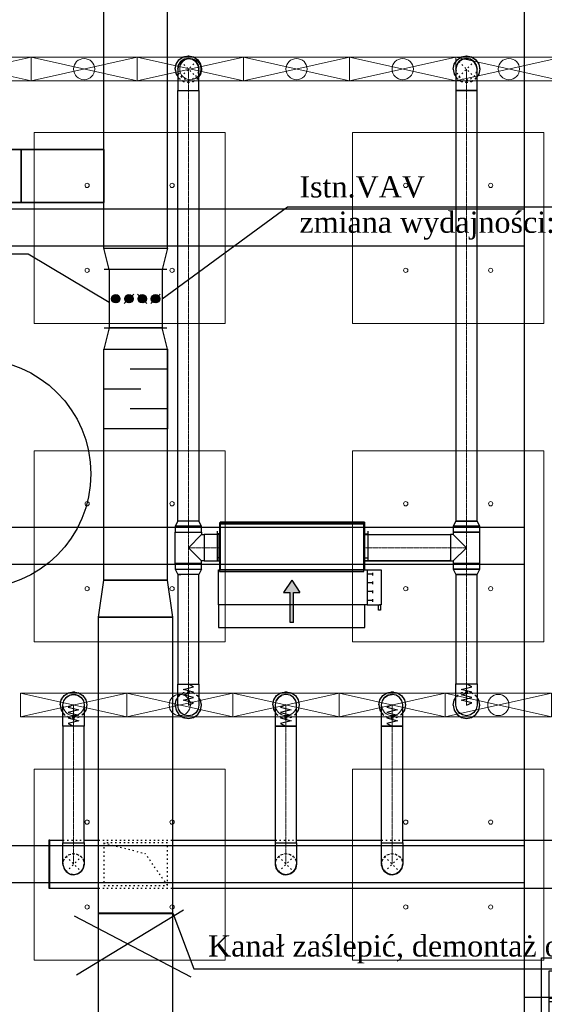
# Model space of a CAD drawing. Header units: centimetres. Extents: x -228435 to 46820, y -89367 to 152985.
# Tile 207 of 256: x -40075 to -35135, y 65183 to 74462. Entities that reach past the tile are written whole.
import ezdxf

# ---------------------------------------------------------------- set-up
doc = ezdxf.new("R2010")
doc.units = ezdxf.units.CM
doc.header["$LTSCALE"] = 50
for name, pattern in [('CADVENT_CENTERLINE', [9.9, 7.4, -1, 0.5, -1]), ('CADVENT_HIDDEN', [0.8, 0.25, -0.55]), ('Kondygnacja  -0_5$0$HIDDEN', [9.525, 6.35, -3.175]), ('Kondygnacja  -0_5$0$HIDDEN2', [4.7625, 3.175, -1.5875]), ('Osie rzutów$0$DASHDOT2', [12.7, 6.35, -3.175, 0, -3.175])]:
    doc.linetypes.add(name, pattern=pattern)
for name, color, linetype in [('01-103-Went PP_poziom-0_5$0$L_Nawiew', 250, 'Continuous'), ('bgde-nawiewDETAILS', 1, 'Continuous'), ('bgde-nawiewEXP', 250, 'Continuous'), ('bgde-nawiewHIDDEN', 250, 'Continuous'), ('bgde-wywiewSOL', 5, 'Continuous'), ('bgde_redukcja', 250, 'Continuous'), ('bgde_tlumik', 250, 'Continuous'), ('bgde_VAV', 7, 'Continuous'), ('IS_zmiany 2024', 3, 'Continuous'), ('Kondygnacja  -0_5$0$ARCH_KONSTR_POWYŻEJ RZUTU', 8, 'Kondygnacja  -0_5$0$HIDDEN'), ('Kondygnacja  -0_5$0$ARCH_KONSTR_POWYŻEJ RZUTU_IST', 8, 'Kondygnacja  -0_5$0$HIDDEN2'), ('Kondygnacja  -0_5$0$ARCH_KONSTRUKCJA_NIEWIDOCZNA', 8, 'Continuous'), ('Kondygnacja  -0_5$0$ARCH_OKŁADZINA', 8, 'Continuous'), ('Kondygnacja  -0_5$0$ARCH_SŁUPY', 8, 'Continuous'), ('Osie rzutów$0$ARCH_INFO_OSIE_IST', 8, 'Osie rzutów$0$DASHDOT2'), ('Osie rzutów$0$ARCH_INFO_OSIE_OPISY_IST', 8, 'Continuous')]:
    doc.layers.add(name, color=color, linetype=linetype)
for name, color, linetype, lineweight in [('bgde-nawiewCEN', 7, 'Continuous', 13), ('bgde_nawiewnik', 11, 'Continuous', 5), ('SU Lampy kwadratowe  -05$0$ARCH_SUFITY_PODWIESZANE', 8, 'Continuous', 9)]:
    doc.layers.add(name, color=color, linetype=linetype, lineweight=lineweight)
pattern_1 = [(45, (-1133.3117, -3177.9858), (-0.6735192, 0.6735192), [])]

# ---------------------------------------------------------------- blocks, each defined once
blk = doc.blocks.new('Osie rzutów')
at = {"layer": 'Osie rzutów$0$ARCH_INFO_OSIE_IST', "ltscale": 10}
blk.add_line((4436.04, 11600), (13655, 11600), dxfattribs=at)
blk = doc.blocks.new('SU Lampy kwadratowe  -05$0$moduł sufitu')
at = {"layer": 'SU Lampy kwadratowe  -05$0$ARCH_SUFITY_PODWIESZANE'}
for points in [[(60, -60), (240, -60), (240, -240), (60, -240)], [(360, -60), (540, -60), (540, -240), (360, -240)], [(60, -360), (240, -360), (240, -540), (60, -540)], [(360, -360), (540, -360), (540, -540), (360, -540)]]:
    blk.add_lwpolyline(points, close=True, dxfattribs=at)
for centre in [(110, -110), (190, -110), (410, -110), (490, -110), (110, -190), (190, -190), (410, -190), (490, -190), (110, -410), (190, -410), (410, -410), (490, -410), (110, -490), (190, -490), (410, -490), (490, -490)]:
    blk.add_circle(centre, 2, dxfattribs=at)
blk = doc.blocks.new('SU Lampy kwadratowe  -05')
at = {"layer": 'SU Lampy kwadratowe  -05$0$ARCH_SUFITY_PODWIESZANE'}
for points in [[(8120, 11840), (8300, 11840), (8300, 11660), (8120, 11660)], [(8420, 11840), (8600, 11840), (8600, 11660), (8420, 11660)]]:
    blk.add_lwpolyline(points, close=True, dxfattribs=at)
for centre in [(8170, 11790), (8250, 11790), (8470, 11790), (8550, 11790), (8170, 11710), (8250, 11710), (8470, 11710), (8550, 11710)]:
    blk.add_circle(centre, 2, dxfattribs=at)
blk.add_blockref('SU Lampy kwadratowe  -05$0$moduł sufitu', (8060, 11600), dxfattribs=at)
blk = doc.blocks.new('Kondygnacja  -0_5$0$słup_kwadrat')
at = {"layer": 'Kondygnacja  -0_5$0$ARCH_SŁUPY', "lineweight": 40}
h = blk.add_hatch(dxfattribs=at)
h.set_pattern_fill('ANSI31', color=256, scale=0.3, style=0)
h.set_pattern_definition(pattern_1)
h.paths.add_polyline_path([(36, 34), (39, 34), (39, 84), (36, 84)])
h = blk.add_hatch(dxfattribs=at)
h.set_pattern_fill('ANSI31', color=256, scale=0.3, style=0)
h.set_pattern_definition(pattern_1)
h.paths.add_polyline_path([(89, 34), (92, 34), (92, 84), (89, 84)])
h = blk.add_hatch(dxfattribs=at)
h.set_pattern_fill('ANSI31', color=256, scale=0.3, style=0)
h.set_pattern_definition(pattern_1)
h.paths.add_polyline_path([(89, 80), (89, 83), (39, 83), (39, 80)])
h = blk.add_hatch(dxfattribs=at)
h.set_pattern_fill('ANSI31', color=256, scale=0.3, style=0)
h.set_pattern_definition(pattern_1)
h.paths.add_polyline_path([(89, 57.5), (89, 60.5), (39, 60.5), (39, 57.5)])
h = blk.add_hatch(dxfattribs=at)
h.set_pattern_fill('ANSI31', color=256, scale=0.3, style=0)
h.set_pattern_definition(pattern_1)
h.paths.add_polyline_path([(89, 35), (89, 38), (39, 38), (39, 35)])
at = {"layer": 'Kondygnacja  -0_5$0$ARCH_KONSTRUKCJA_NIEWIDOCZNA'}
blk.add_lwpolyline([(119, 109), (119, 9), (9, 9), (9, 109)], close=True, dxfattribs=at)
for points in [[(36, 109), (36, 84)], [(39, 109), (39, 84)], [(62.5, 109), (62.5, 83)], [(65.5, 109), (65.5, 83)], [(89, 109), (89, 84)], [(92, 109), (92, 84)], [(9, 83), (36, 83)], [(9, 80), (36, 80)], [(92, 83), (119, 83)], [(92, 80), (119, 80)], [(9, 60.5), (36, 60.5)], [(9, 57.5), (36, 57.5)], [(92, 60.5), (119, 60.5)], [(92, 57.5), (119, 57.5)], [(9, 38), (36, 38)], [(92, 38), (119, 38)], [(9, 35), (36, 35)], [(36, 34), (36, 9)], [(39, 34), (39, 9)], [(62.5, 35), (62.5, 9)], [(65.49, 35), (65.49, 9)], [(89, 34), (89, 9)], [(92, 35), (119, 35)], [(92, 34), (92, 9)]]:
    blk.add_lwpolyline(points, dxfattribs=at)
at = {"layer": 'Kondygnacja  -0_5$0$ARCH_OKŁADZINA'}
blk.add_lwpolyline([(2, 121), (126, 121), (126, -3), (2, -3)], close=True, dxfattribs=at)
at = {"layer": 'Kondygnacja  -0_5$0$ARCH_SŁUPY', "lineweight": 40}
for p, q in [((39, 60.5), (89, 60.5)), ((89, 57.5), (39, 57.5))]:
    blk.add_line(p, q, dxfattribs=at)
at = {"layer": 'Kondygnacja  -0_5$0$ARCH_SŁUPY', "lineweight": 50, "const_width": 3}
blk.add_lwpolyline([(28.5, 94.5), (99.5, 94.5), (99.5, 23.5), (28.5, 23.5)], close=True, dxfattribs=at)
at = {"layer": 'Kondygnacja  -0_5$0$ARCH_SŁUPY', "lineweight": 40}
for points in [[(36, 84), (39, 84), (39, 34), (36, 34)], [(89, 84), (92, 84), (92, 34), (89, 34)]]:
    blk.add_lwpolyline(points, close=True, dxfattribs=at)
for points in [[(89, 83), (39, 83)], [(39, 80), (89, 80)], [(89, 38), (39, 38)], [(39, 35), (89, 35)]]:
    blk.add_lwpolyline(points, dxfattribs=at)
blk = doc.blocks.new('Kondygnacja  -0_5$0$konstrukcja istniejąca -0.5')
at = {"layer": 'Kondygnacja  -0_5$0$ARCH_KONSTR_POWYŻEJ RZUTU_IST', "ltscale": 10}
for points in [[(8582, 11025), (8582, 12175)], [(7538, 11767.89), (8582, 11767.89)], [(8582, 11732.89), (7538, 11732.89)], [(7538, 11467.89), (8582, 11467.89)], [(8582, 11432.89), (7538, 11432.89)], [(7538, 11167.89), (8582, 11167.89)], [(8582, 11132.89), (7538, 11132.89)], [(8738, 10975), (8582, 10975), (8582, 11025), (8738, 11025), (8738, 10975)]]:
    blk.add_lwpolyline(points, dxfattribs=at)
blk = doc.blocks.new('A$C066D7839')
at = {"layer": 'bgde_nawiewnik'}
for p, q in [((-50, -11.15), (-50, 11.15)), ((-50, 11.15), (50, 11.15)), ((-50, -11.15), (50, 11.15)), ((50, -11.15), (-50, 11.15)), ((50, 11.15), (50, -11.15)), ((50, -11.15), (-50, -11.15))]:
    blk.add_line(p, q, dxfattribs=at)
blk.add_circle((0, 0), 10, dxfattribs=at)
blk = doc.blocks.new('A$C5B3E7367')
at = {"layer": '01-103-Went PP_poziom-0_5$0$L_Nawiew'}
h = blk.add_hatch(color=256, dxfattribs=at)
h.paths.add_polyline_path([(215, 704), (215, 674), (331.7, 674), (331.7, 612.1), (445.9, 689), (331.7, 765.9), (331.7, 704)])
h.paths.add_polyline_path([(48.3, 704), (48.3, 674), (215, 674), (215, 704)])
for p, q in [((215, 1525), (165, 1525)), ((165, 1525), (165, 1505)), ((165, 1505), (215, 1505)), ((215, 1400), (215, 1530)), ((545, 1530), (215, 1530)), ((215, 1530), (215, 1515)), ((545, 1400), (545, 1530)), ((545, 1400), (215, 1400)), ((215, 1400), (215, 1378)), ((243.8, 1452), (268.8, 1452)), ((256.2, 1452), (256.2, 1400)), ((326.2, 1452), (351.2, 1452)), ((338.8, 1452), (338.8, 1400)), ((408.8, 1452), (433.8, 1452)), ((421.2, 1452), (421.2, 1400)), ((491.2, 1452), (516.2, 1452)), ((503.8, 1452), (503.8, 1400)), ((545, 0), (545, 1400)), ((0, 1378), (215, 1378)), ((0, 0), (0, 1378)), ((215, 1378), (215, 0)), ((445.9, 689), (331.7, 765.9)), ((331.7, 704), (331.7, 765.9)), ((48.3, 704), (331.7, 704)), ((48.3, 704), (48.3, 674)), ((48.3, 674), (331.7, 674)), ((445.9, 689), (331.7, 612.1)), ((331.7, 612.1), (331.7, 674)), ((215, 0), (0, 0)), ((215, 0), (545, 0))]:
    blk.add_line(p, q, dxfattribs=at)
blk = doc.blocks.new('A$C53CA46B8')
at = {"layer": 'bgde-wywiewSOL'}
for p, q in [((200.4, 481.1), (-249.6, 481.1)), ((-249.6, 481.1), (-249.6, -878.9)), ((112.9, 511.1), (-162.1, 511.1)), ((-137.1, 481.1), (-137.1, 511.1)), ((87.9, 481.1), (87.9, 511.1)), ((200.4, 481.1), (200.4, -878.9)), ((200.4, -878.9), (-249.6, -878.9)), ((112.9, -908.9), (-162.1, -908.9)), ((-137.1, -878.9), (-137.1, -908.9)), ((87.9, -878.9), (87.9, -908.9))]:
    blk.add_line(p, q, dxfattribs=at)
at = {"layer": '01-103-Went PP_poziom-0_5$0$L_Nawiew'}
blk.add_blockref('A$C5B3E7367', (-794.6, -893.9), dxfattribs=at)
blk = doc.blocks.new('t28')
at = {"layer": 'bgde_tlumik'}
for p, q in [((-38683.5, 71169.9), (-39033.5, 71169.9)), ((-39283.5, 70982.4), (-38933.5, 70982.4)), ((-38683.5, 70794.9), (-39033.5, 70794.9))]:
    blk.add_line(p, q, dxfattribs=at)
blk.add_lwpolyline([(-38683.5, 70607.4), (-39283.5, 70607.4), (-39283.5, 71357.4), (-38683.5, 71357.4)], close=True, dxfattribs=at)

msp = doc.modelspace()

# ---------------------------------------------------------------- linework, layer by layer
at = {"layer": 'bgde-nawiewCEN', "linetype": 'CADVENT_CENTERLINE', "ltscale": 0.06}
for p, q in [((-38487.163, 73796.017), (-38487.163, 73996.017)), ((-35867.838, 73796.017), (-35867.838, 73996.017)), ((-38487.163, 69736.912), (-38487.163, 73796.017)), ((-35867.838, 69736.912), (-35867.838, 73796.017)), ((-38487.163, 69633.912), (-38487.163, 69736.912)), ((-35867.838, 69633.912), (-35867.838, 69736.912)), ((-38487.163, 69633.912), (-38487.163, 69485.912)), ((-35867.838, 69633.912), (-35867.838, 69485.912)), ((-38487.163, 69485.912), (-38487.163, 69337.912)), ((-38337.163, 69485.912), (-38487.163, 69485.912)), ((-38337.163, 69485.912), (-38197.163, 69485.912)), ((-38193.163, 69485.912), (-38197.163, 69485.912)), ((-36833.163, 69485.912), (-36829.163, 69485.912)), ((-36017.838, 69485.912), (-36829.163, 69485.912)), ((-36017.838, 69485.912), (-35867.838, 69485.912)), ((-35867.838, 69485.912), (-35867.838, 69337.912)), ((-38487.163, 69337.912), (-38487.163, 69234.912)), ((-35867.838, 69337.912), (-35867.838, 69234.912)), ((-38487.163, 69234.912), (-38487.163, 68201.606)), ((-35867.838, 69234.912), (-35867.838, 68202.674)), ((-38487.163, 68201.606), (-38487.163, 68182.91)), ((-35867.838, 68202.674), (-35867.838, 68183.977)), ((-38487.163, 68182.91), (-38487.163, 68131.799)), ((-38487.163, 68131.799), (-38487.163, 68104.006)), ((-35867.838, 68183.977), (-35867.838, 68132.866)), ((-35867.838, 68132.866), (-35867.838, 68105.074)), ((-38487.163, 68104.006), (-38487.163, 68080.48)), ((-38487.163, 68080.48), (-38487.163, 68060.865)), ((-38487.163, 68060.865), (-38487.163, 68044.806)), ((-38487.163, 68044.806), (-38487.163, 68031.947)), ((-38487.163, 68031.947), (-38487.163, 68021.932)), ((-38487.163, 68021.932), (-38487.163, 68014.406)), ((-38487.163, 68014.406), (-38487.163, 68009.013)), ((-35867.838, 68105.074), (-35867.838, 68081.548)), ((-35867.838, 68081.548), (-35867.838, 68061.933)), ((-35867.838, 68061.933), (-35867.838, 68045.874)), ((-35867.838, 68045.874), (-35867.838, 68033.014)), ((-35867.838, 68033.014), (-35867.838, 68023)), ((-35867.838, 68023), (-35867.838, 68015.474)), ((-35867.838, 68015.474), (-35867.838, 68010.081)), ((-39567.838, 68003.485), (-39567.838, 68003.959)), ((-39567.838, 68002.359), (-39567.838, 68003.485)), ((-39567.838, 68000.166), (-39567.838, 68002.359)), ((-39567.838, 67996.552), (-39567.838, 68000.166)), ((-39567.838, 67991.159), (-39567.838, 67996.552)), ((-39567.838, 67983.633), (-39567.838, 67991.159)), ((-39567.838, 67973.618), (-39567.838, 67983.633)), ((-39567.838, 67960.759), (-39567.838, 67973.618)), ((-39567.838, 67944.7), (-39567.838, 67960.759)), ((-39567.838, 67925.085), (-39567.838, 67944.7)), ((-39567.838, 67901.559), (-39567.838, 67925.085)), ((-38487.163, 68009.013), (-38487.163, 68005.399)), ((-38487.163, 68005.399), (-38487.163, 68003.206)), ((-38487.163, 68003.206), (-38487.163, 68002.08)), ((-38487.163, 68002.08), (-38487.163, 68001.606)), ((-37567.838, 68003.485), (-37567.838, 68003.959)), ((-37567.838, 68002.359), (-37567.838, 68003.485)), ((-37567.838, 68000.166), (-37567.838, 68002.359)), ((-37567.838, 67996.552), (-37567.838, 68000.166)), ((-37567.838, 67991.159), (-37567.838, 67996.552)), ((-37567.838, 67983.633), (-37567.838, 67991.159)), ((-37567.838, 67973.618), (-37567.838, 67983.633)), ((-37567.838, 67960.759), (-37567.838, 67973.618)), ((-37567.838, 67944.7), (-37567.838, 67960.759)), ((-37567.838, 67925.085), (-37567.838, 67944.7)), ((-37567.838, 67901.559), (-37567.838, 67925.085)), ((-36567.838, 68003.485), (-36567.838, 68003.959)), ((-36567.838, 68002.359), (-36567.838, 68003.485)), ((-36567.838, 68000.166), (-36567.838, 68002.359)), ((-36567.838, 67996.552), (-36567.838, 68000.166)), ((-36567.838, 67991.159), (-36567.838, 67996.552)), ((-36567.838, 67983.633), (-36567.838, 67991.159)), ((-36567.838, 67973.618), (-36567.838, 67983.633)), ((-36567.838, 67960.759), (-36567.838, 67973.618)), ((-36567.838, 67944.7), (-36567.838, 67960.759)), ((-36567.838, 67925.085), (-36567.838, 67944.7)), ((-36567.838, 67901.559), (-36567.838, 67925.085)), ((-35867.838, 68010.081), (-35867.838, 68006.466)), ((-35867.838, 68006.466), (-35867.838, 68004.274)), ((-35867.838, 68004.274), (-35867.838, 68003.148)), ((-35867.838, 68003.148), (-35867.838, 68002.674)), ((-39567.838, 67873.766), (-39567.838, 67901.559)), ((-39567.838, 67822.655), (-39567.838, 67873.766)), ((-37567.838, 67873.766), (-37567.838, 67901.559)), ((-37567.838, 67822.655), (-37567.838, 67873.766)), ((-36567.838, 67873.766), (-36567.838, 67901.559)), ((-36567.838, 67822.655), (-36567.838, 67873.766)), ((-39567.838, 67803.959), (-39567.838, 67822.655)), ((-39567.838, 67803.959), (-39567.838, 66703.983)), ((-37567.838, 67803.959), (-37567.838, 67822.655)), ((-37567.838, 67803.959), (-37567.838, 66703.983)), ((-36567.838, 67803.959), (-36567.838, 67822.655)), ((-36567.838, 67803.959), (-36567.838, 66703.983)), ((-39567.838, 66703.983), (-39567.838, 66503.983)), ((-37567.838, 66703.983), (-37567.838, 66503.983)), ((-36567.838, 66703.983), (-36567.838, 66503.983))]:
    msp.add_line(p, q, dxfattribs=at)
at = {"layer": 'bgde-nawiewDETAILS', "linetype": 'CADVENT_HIDDEN'}
for p, q in [((-38557.873, 73925.307), (-38416.452, 74066.728)), ((-38557.873, 74066.728), (-38416.452, 73925.307)), ((-35938.549, 73925.307), (-35797.127, 74066.728)), ((-35938.549, 74066.728), (-35797.127, 73925.307)), ((-39638.549, 66433.272), (-39497.127, 66574.694)), ((-39638.549, 66574.694), (-39497.127, 66433.272)), ((-37638.549, 66433.272), (-37497.127, 66574.694)), ((-37638.549, 66574.694), (-37497.127, 66433.272)), ((-36638.549, 66433.272), (-36497.127, 66574.694)), ((-36638.549, 66574.694), (-36497.127, 66433.272))]:
    msp.add_line(p, q, dxfattribs=at)
at = {"layer": 'bgde-nawiewDETAILS', "linetype": 'CADVENT_HIDDEN', "extrusion": (0, 1, 0)}
for p in [(-39283.504, 66703.983), (-38683.504, 66303.983)]:
    msp.add_line(p, (-38893.504, 66603.983), dxfattribs=at)
at = {"layer": 'bgde-nawiewEXP', "linetype": 'Continuous'}
for points in [[(-39283.507, 72307.395), (-39283.507, 74847.571)], [(-38683.507, 72307.395), (-38683.507, 74847.571)], [(-38612.163, 73996.017), (-38602.648, 74043.853), (-38575.551, 74084.406), (-38534.998, 74111.502), (-38487.163, 74121.017), (-38439.327, 74111.502), (-38398.774, 74084.406), (-38371.678, 74043.853), (-38362.163, 73996.017), (-38371.678, 73948.182), (-38387.163, 73925.007)], [(-38587.163, 73996.017), (-38579.551, 74034.286), (-38557.873, 74066.728), (-38525.431, 74088.405), (-38487.163, 74096.017), (-38448.894, 74088.405), (-38416.452, 74066.728), (-38394.775, 74034.286), (-38387.163, 73996.017)], [(-35992.838, 73996.017), (-35983.323, 74043.853), (-35956.226, 74084.406), (-35915.674, 74111.502), (-35867.838, 74121.017), (-35820.003, 74111.502), (-35779.45, 74084.406), (-35752.353, 74043.853), (-35742.838, 73996.017), (-35752.353, 73948.182), (-35767.838, 73925.007)], [(-35967.838, 73996.017), (-35960.226, 74034.286), (-35938.549, 74066.728), (-35906.106, 74088.405), (-35867.838, 74096.017), (-35829.57, 74088.405), (-35797.127, 74066.728), (-35775.45, 74034.286), (-35767.838, 73996.017)], [(-38612.163, 73996.017), (-38602.648, 73948.182), (-38587.163, 73925.007)], [(-35992.838, 73996.017), (-35983.323, 73948.182), (-35967.838, 73925.007)], [(-39333.507, 63243.256), (-38633.507, 63243.256), (-38633.507, 63253.256), (-39333.507, 63253.256), (-39333.507, 68831.419), (-38633.507, 68831.419), (-38683.507, 69181.419), (-39283.507, 69181.419), (-39283.507, 71357.395)], [(-39333.507, 63243.256), (-39333.507, 63253.256), (-38633.507, 63253.256), (-38633.507, 68831.419), (-39333.507, 68831.419), (-39283.507, 69181.419), (-38683.507, 69181.419), (-38683.507, 71357.395)], [(-38612.163, 69337.912), (-38612.163, 69633.912), (-38362.163, 69633.912), (-38362.163, 69610.912)], [(-38612.163, 69337.912), (-38362.163, 69337.912), (-38362.163, 69360.912), (-38487.163, 69485.912), (-38362.163, 69610.912), (-38337.163, 69610.912), (-38337.163, 69360.912), (-38362.163, 69360.912)], [(-38197.163, 69360.912), (-38197.163, 69610.912), (-38193.163, 69610.912)], [(-36833.163, 69360.912), (-36829.163, 69360.912), (-36829.163, 69610.912), (-36833.163, 69610.912)], [(-36829.163, 69360.912), (-36829.163, 69610.912), (-36017.838, 69610.912), (-36017.838, 69360.912)], [(-35992.838, 69360.912), (-35867.838, 69485.912), (-35992.838, 69610.912)], [(-38197.163, 69360.912), (-38193.163, 69360.912)], [(-36829.163, 69360.912), (-36017.838, 69360.912)], [(-36017.838, 69360.912), (-36829.163, 69360.912)], [(-36017.838, 69360.912), (-36017.838, 69370.427)], [(-38612.163, 69283.069), (-38587.163, 69234.912), (-38579.551, 69234.912)], [(-38612.163, 69283.069), (-38362.163, 69283.069), (-38387.163, 69234.912), (-38579.551, 69234.912)], [(-38579.551, 69234.912), (-38587.163, 69234.912)], [(-38579.551, 69234.912), (-38557.873, 69234.912)], [(-39692.838, 68003.959), (-39683.323, 68051.794), (-39656.226, 68092.347), (-39615.674, 68119.444), (-39567.838, 68128.959), (-39520.003, 68119.444), (-39479.45, 68092.347), (-39452.353, 68051.794), (-39442.838, 68003.959), (-39452.353, 67956.123), (-39467.838, 67932.949)], [(-37692.838, 68003.959), (-37683.323, 68051.794), (-37656.226, 68092.347), (-37615.674, 68119.444), (-37567.838, 68128.959), (-37520.003, 68119.444), (-37479.45, 68092.347), (-37452.353, 68051.794), (-37442.838, 68003.959), (-37452.353, 67956.123), (-37467.838, 67932.949)], [(-36692.838, 68003.959), (-36683.323, 68051.794), (-36656.226, 68092.347), (-36615.674, 68119.444), (-36567.838, 68128.959), (-36520.003, 68119.444), (-36479.45, 68092.347), (-36452.353, 68051.794), (-36442.838, 68003.959), (-36452.353, 67956.123), (-36467.838, 67932.949)], [(-38612.163, 68001.606), (-38602.648, 67953.771), (-38575.551, 67913.218), (-38534.998, 67886.121), (-38487.163, 67876.606), (-38439.327, 67886.121), (-38398.774, 67913.218), (-38371.678, 67953.771), (-38362.163, 68001.606), (-38371.678, 68049.441), (-38387.163, 68072.616)], [(-38612.163, 68001.606), (-38602.648, 68049.441), (-38587.163, 68072.616)], [(-37667.838, 66703.983), (-37667.838, 67803.959), (-37467.838, 67803.959), (-37467.838, 68003.959), (-37475.45, 68042.227), (-37497.127, 68074.67), (-37529.57, 68096.347), (-37567.838, 68103.959), (-37606.106, 68096.347), (-37638.549, 68074.67)], [(-37667.838, 66703.983), (-37467.838, 66703.983), (-37467.838, 67803.959), (-37667.838, 67803.959), (-37667.838, 68003.959), (-37660.226, 68042.227), (-37638.549, 68074.67)], [(-37638.549, 68074.67), (-37660.226, 68042.227)], [(-37638.549, 68074.67), (-37606.106, 68096.347)], [(-36667.838, 66703.983), (-36667.838, 67803.959), (-36467.838, 67803.959), (-36467.838, 68003.959), (-36475.45, 68042.227), (-36497.127, 68074.67), (-36529.57, 68096.347), (-36567.838, 68103.959), (-36606.106, 68096.347)], [(-36667.838, 66703.983), (-36467.838, 66703.983), (-36467.838, 67803.959), (-36667.838, 67803.959), (-36667.838, 68003.959), (-36660.226, 68042.227), (-36638.549, 68074.67), (-36606.106, 68096.347)], [(-36606.106, 68096.347), (-36638.549, 68074.67)], [(-36606.106, 68096.347), (-36567.838, 68103.959)], [(-35992.838, 68002.674), (-35983.323, 67954.838), (-35956.226, 67914.285), (-35915.674, 67887.189), (-35867.838, 67877.674), (-35820.003, 67887.189), (-35779.45, 67914.285), (-35752.353, 67954.838), (-35742.838, 68002.674), (-35752.353, 68050.509), (-35767.838, 68073.684)], [(-35992.838, 68002.674), (-35983.323, 68050.509), (-35967.838, 68073.684)], [(-39692.838, 68003.959), (-39683.323, 67956.123), (-39667.838, 67932.949)], [(-37692.838, 68003.959), (-37683.323, 67956.123), (-37667.838, 67932.949)], [(-36692.838, 68003.959), (-36683.323, 67956.123), (-36667.838, 67932.949)], [(-39790.031, 66278.983), (-39790.031, 66728.983), (-39667.838, 66728.983)], [(-39467.838, 66728.983), (-39333.507, 66728.983)], [(-38633.507, 66278.983), (-22701.927, 66278.983), (-22701.927, 66728.983), (-22767.838, 66728.983)], [(-38633.507, 66728.983), (-37667.838, 66728.983)], [(-37467.838, 66728.983), (-36667.838, 66728.983)], [(-36467.838, 66728.983), (-34367.838, 66728.983)], [(-39667.838, 66503.983), (-39667.838, 66703.983), (-39467.838, 66703.983), (-39467.838, 66503.983), (-39471.879, 66483.667)], [(-39667.838, 66503.983), (-39660.226, 66465.715), (-39654.815, 66457.617)], [(-39667.838, 66503.983), (-39660.226, 66465.715), (-39638.549, 66433.272), (-39606.106, 66411.595), (-39596.554, 66409.695)], [(-39666.943, 66490.634), (-39666.335, 66500.355)], [(-39666.943, 66490.634), (-39654.291, 66453.725), (-39640.586, 66438.191)], [(-39650.057, 66450.496), (-39638.549, 66433.272), (-39606.106, 66411.595), (-39567.838, 66403.983), (-39588.155, 66408.024)], [(-39497.127, 66433.272), (-39475.45, 66465.715), (-39467.838, 66503.983)], [(-39497.127, 66433.272), (-39475.45, 66465.715), (-39473.55, 66475.267)], [(-39495.625, 66436.901), (-39488.321, 66443.344), (-39471.169, 66478.39), (-39469.876, 66499.064)], [(-37667.838, 66503.983), (-37660.226, 66465.715), (-37654.656, 66457.379)], [(-37666.894, 66490.272), (-37666.305, 66500.281)], [(-37666.894, 66490.272), (-37654.107, 66453.409), (-37640.591, 66438.202)], [(-37649.852, 66450.189), (-37638.549, 66433.272), (-37606.106, 66411.595), (-37596.274, 66409.639)], [(-37514.044, 66421.969), (-37497.127, 66433.272), (-37475.45, 66465.715), (-37473.494, 66475.548)], [(-37495.594, 66436.975), (-37488.1, 66443.635), (-37471.076, 66478.743), (-37469.88, 66499.054)], [(-37471.807, 66484.028), (-37467.838, 66503.983)], [(-36667.838, 66503.983), (-36660.226, 66465.715), (-36654.815, 66457.617)], [(-36666.943, 66490.634), (-36666.335, 66500.355)], [(-36666.943, 66490.634), (-36654.291, 66453.725), (-36640.586, 66438.191)], [(-36650.057, 66450.496), (-36638.549, 66433.272), (-36606.106, 66411.595), (-36596.554, 66409.695)], [(-36514.351, 66421.764), (-36497.127, 66433.272), (-36475.45, 66465.715), (-36473.55, 66475.267)], [(-36495.625, 66436.901), (-36488.321, 66443.344), (-36471.169, 66478.39), (-36469.876, 66499.064)], [(-36471.879, 66483.666), (-36467.838, 66503.983)], [(-39634.92, 66431.77), (-39628.477, 66424.466), (-39593.431, 66407.314), (-39572.757, 66406.021)], [(-39567.838, 66403.983), (-39529.57, 66411.595), (-39497.127, 66433.272), (-39514.351, 66421.764)], [(-39567.838, 66403.983), (-39529.57, 66411.595), (-39521.472, 66417.006)], [(-39564.21, 66405.486), (-39554.489, 66404.878), (-39517.58, 66417.53), (-39502.046, 66431.235)], [(-37634.846, 66431.739), (-37628.186, 66424.245), (-37593.078, 66407.221), (-37572.768, 66406.025)], [(-37587.793, 66407.952), (-37567.838, 66403.983), (-37529.57, 66411.595), (-37521.234, 66417.165)], [(-37564.136, 66405.517), (-37554.128, 66404.927), (-37517.264, 66417.714), (-37502.057, 66431.231)], [(-36634.92, 66431.77), (-36628.477, 66424.466), (-36593.431, 66407.314), (-36572.757, 66406.021)], [(-36588.155, 66408.024), (-36567.838, 66403.983), (-36529.57, 66411.595), (-36521.472, 66417.006)], [(-36564.21, 66405.486), (-36554.489, 66404.878), (-36517.58, 66417.53), (-36502.046, 66431.235)], [(-39790.031, 66278.983), (-39333.507, 66278.983)]]:
    msp.add_lwpolyline(points, dxfattribs=at)
for points in [[(-38587.163, 73796.017), (-38387.163, 73796.017), (-38387.163, 73996.017), (-38394.775, 74034.286), (-38416.452, 74066.728), (-38448.894, 74088.405), (-38487.163, 74096.017), (-38525.431, 74088.405), (-38557.873, 74066.728), (-38579.551, 74034.286), (-38587.163, 73996.017), (-38587.163, 73835.035)], [(-35967.838, 73796.017), (-35767.838, 73796.017), (-35767.838, 73996.017), (-35775.45, 74034.286), (-35797.127, 74066.728), (-35829.57, 74088.405), (-35867.838, 74096.017), (-35906.106, 74088.405), (-35938.549, 74066.728), (-35960.226, 74034.286), (-35967.838, 73996.017), (-35967.838, 73835.035)], [(-38612.163, 69688.755), (-38362.163, 69688.755), (-38387.163, 69736.912), (-38387.163, 69736.913), (-38587.163, 69736.913), (-38587.163, 73796.017), (-38387.163, 73796.017), (-38387.163, 69736.912), (-38587.163, 69736.912)], [(-35967.838, 69736.913), (-35767.838, 69736.913), (-35767.838, 73796.017), (-35967.838, 73796.017)], [(-39283.507, 72307.395), (-38683.507, 72307.395), (-38733.507, 72107.395), (-39233.507, 72107.395)], [(-39283.507, 71357.395), (-38683.507, 71357.395), (-38733.507, 71557.395), (-39233.507, 71557.395)], [(-38612.163, 69633.913), (-38362.163, 69633.913), (-38362.163, 69688.755), (-38612.163, 69688.755)], [(-38193.163, 69710.912), (-36833.163, 69710.912), (-36833.163, 69720.912), (-38193.163, 69720.912)], [(-38193.163, 69260.912), (-36833.163, 69260.912), (-36833.163, 69710.912), (-38193.163, 69710.912)], [(-35992.838, 69688.755), (-35742.838, 69688.755), (-35767.838, 69736.912), (-35967.838, 69736.912)], [(-35992.838, 69633.913), (-35742.838, 69633.913), (-35742.838, 69688.755), (-35992.838, 69688.755)], [(-38337.163, 69360.912), (-38197.163, 69360.912), (-38197.163, 69610.912), (-38337.163, 69610.912), (-38337.163, 69370.427)], [(-36017.838, 69360.912), (-35992.838, 69360.912), (-35992.838, 69337.912), (-35742.838, 69337.912), (-35742.838, 69633.912), (-35992.838, 69633.912), (-35992.838, 69610.912), (-36017.838, 69610.912), (-36017.838, 69370.427)], [(-38612.163, 69283.07), (-38362.163, 69283.07), (-38362.163, 69337.912), (-38612.163, 69337.912)], [(-35992.838, 69283.07), (-35742.838, 69283.07), (-35742.838, 69337.912), (-35992.838, 69337.912)], [(-38587.163, 69234.912), (-38587.163, 68201.606), (-38557.873, 68201.606), (-38557.873, 68201.606), (-38387.163, 68201.606), (-38387.163, 68001.606), (-38394.775, 67963.338), (-38416.452, 67930.895), (-38448.894, 67909.218), (-38487.163, 67901.606), (-38525.431, 67909.218), (-38557.873, 67930.895), (-38579.551, 67963.338), (-38587.163, 68001.606), (-38587.163, 68201.606), (-38557.873, 68201.606), (-38557.873, 68201.606), (-38387.163, 68201.606), (-38387.163, 69234.912), (-38579.551, 69234.912)], [(-35992.838, 69283.069), (-35967.838, 69234.912), (-35767.838, 69234.912), (-35742.838, 69283.069), (-35983.323, 69283.069)], [(-35967.838, 68202.674), (-35767.838, 68202.674), (-35767.838, 69234.912), (-35967.838, 69234.912)], [(-35967.838, 68183.977), (-35967.838, 68202.674), (-35767.838, 68202.674), (-35767.838, 68002.674), (-35775.45, 67964.405), (-35797.127, 67931.963), (-35829.57, 67910.286), (-35867.838, 67902.674), (-35906.106, 67910.286), (-35938.549, 67931.963), (-35960.226, 67964.405), (-35967.838, 68002.674), (-35967.838, 68132.866)], [(-39667.838, 66703.983), (-39467.838, 66703.983), (-39467.838, 67803.959), (-39667.838, 67803.959), (-39667.838, 68003.959), (-39660.226, 68042.227), (-39638.549, 68074.67), (-39606.106, 68096.347), (-39567.838, 68103.959), (-39529.57, 68096.347), (-39497.127, 68074.67), (-39475.45, 68042.227), (-39467.838, 68003.959), (-39467.838, 67803.959), (-39667.838, 67803.959)], [(-39800.031, 66278.983), (-39790.031, 66278.983), (-39790.031, 66728.983), (-39800.031, 66728.983)], [(-37667.838, 66503.983), (-37667.838, 66703.983), (-37467.838, 66703.983), (-37467.838, 66503.983), (-37475.45, 66465.715), (-37497.127, 66433.272), (-37529.57, 66411.595), (-37567.838, 66403.983), (-37606.106, 66411.595), (-37638.549, 66433.272), (-37660.226, 66465.715)], [(-36667.838, 66503.983), (-36667.838, 66703.983), (-36467.838, 66703.983), (-36467.838, 66503.983), (-36475.45, 66465.715), (-36497.127, 66433.272), (-36529.57, 66411.595), (-36567.838, 66403.983), (-36606.106, 66411.595), (-36638.549, 66433.272), (-36660.226, 66465.715)]]:
    msp.add_lwpolyline(points, close=True, dxfattribs=at)
at = {"layer": 'bgde-nawiewEXP'}
for points in [[(-38487.163, 68001.606), (-38437.163, 68022.904), (-38537.163, 68048.266), (-38437.163, 68073.486), (-38537.163, 68098.771), (-38437.163, 68124.306), (-38537.163, 68149.665), (-38437.163, 68175.124), (-38487.163, 68201.606)], [(-35867.838, 68002.674), (-35817.838, 68023.971), (-35917.838, 68049.333), (-35817.838, 68074.553), (-35917.838, 68099.838), (-35817.838, 68125.373), (-35917.838, 68150.733), (-35817.838, 68176.191), (-35867.838, 68202.674)], [(-39567.838, 68003.959), (-39617.838, 67982.661), (-39517.838, 67957.299), (-39617.838, 67932.079), (-39517.838, 67906.794), (-39617.838, 67881.259), (-39517.838, 67855.9), (-39617.838, 67830.441), (-39567.838, 67803.959)], [(-37567.838, 68003.959), (-37617.838, 67982.661), (-37517.838, 67957.299), (-37617.838, 67932.079), (-37517.838, 67906.794), (-37617.838, 67881.259), (-37517.838, 67855.9), (-37617.838, 67830.441), (-37567.838, 67803.959)], [(-36567.838, 68003.959), (-36617.838, 67982.661), (-36517.838, 67957.299), (-36617.838, 67932.079), (-36517.838, 67906.794), (-36617.838, 67881.259), (-36517.838, 67855.9), (-36617.838, 67830.441), (-36567.838, 67803.959)]]:
    msp.add_lwpolyline(points, dxfattribs=at)
at = {"layer": 'bgde-nawiewHIDDEN', "linetype": 'CADVENT_HIDDEN'}
for points in [[(-38612.163, 73996.017), (-38602.648, 74043.853), (-38575.551, 74084.406), (-38534.998, 74111.502), (-38487.163, 74121.017), (-38439.327, 74111.502), (-38398.774, 74084.406), (-38371.678, 74043.853), (-38362.163, 73996.017), (-38371.678, 73948.182), (-38398.774, 73907.629), (-38439.327, 73880.532), (-38487.163, 73871.017), (-38534.998, 73880.532), (-38575.551, 73907.629), (-38534.998, 73880.532), (-38487.163, 73871.017), (-38439.327, 73880.532), (-38398.774, 73907.629), (-38387.163, 73925.007)], [(-35992.838, 73996.017), (-35983.323, 74043.853), (-35956.226, 74084.406), (-35915.674, 74111.502), (-35867.838, 74121.017), (-35820.003, 74111.502), (-35779.45, 74084.406), (-35752.353, 74043.853), (-35742.838, 73996.017), (-35752.353, 73948.182), (-35779.45, 73907.629), (-35820.003, 73880.532), (-35867.838, 73871.017), (-35915.674, 73880.532), (-35956.226, 73907.629), (-35915.674, 73880.532), (-35867.838, 73871.017), (-35820.003, 73880.532), (-35779.45, 73907.629), (-35767.838, 73925.007)], [(-38612.163, 73996.017), (-38602.648, 73948.182), (-38575.551, 73907.629), (-38587.163, 73925.007)], [(-38587.163, 73996.017), (-38579.551, 73957.749), (-38557.873, 73925.307), (-38525.431, 73903.629), (-38487.163, 73896.017), (-38448.894, 73903.629), (-38416.452, 73925.307), (-38394.775, 73957.749), (-38387.163, 73996.017)], [(-35992.838, 73996.017), (-35983.323, 73948.182), (-35956.226, 73907.629), (-35967.838, 73925.007)], [(-35967.838, 73996.017), (-35960.226, 73957.749), (-35938.549, 73925.307), (-35906.106, 73903.629), (-35867.838, 73896.017), (-35829.57, 73903.629), (-35797.127, 73925.307), (-35775.45, 73957.749), (-35767.838, 73996.017)], [(-38193.163, 69360.912), (-38193.163, 69610.912)], [(-36833.163, 69360.912), (-36833.163, 69610.912)], [(-39692.838, 68003.959), (-39683.323, 68051.794), (-39656.226, 68092.347), (-39615.674, 68119.444), (-39567.838, 68128.959), (-39520.003, 68119.444), (-39479.45, 68092.347), (-39452.353, 68051.794), (-39442.838, 68003.959), (-39452.353, 67956.123), (-39479.45, 67915.571), (-39520.003, 67888.474), (-39567.838, 67878.959), (-39615.674, 67888.474), (-39656.226, 67915.571), (-39667.838, 67932.949)], [(-38612.163, 68001.606), (-38602.648, 67953.771), (-38575.551, 67913.218), (-38534.998, 67886.121), (-38487.163, 67876.606), (-38439.327, 67886.121), (-38398.774, 67913.218), (-38371.678, 67953.771), (-38362.163, 68001.606), (-38371.678, 68049.441), (-38398.774, 68089.994), (-38439.327, 68117.091), (-38487.163, 68126.606), (-38534.998, 68117.091), (-38575.551, 68089.994), (-38587.163, 68072.616)], [(-38612.163, 68001.606), (-38602.648, 68049.441), (-38575.551, 68089.994), (-38534.998, 68117.091), (-38487.163, 68126.606), (-38439.327, 68117.091), (-38398.774, 68089.994), (-38387.163, 68072.616)], [(-37692.838, 68003.959), (-37683.323, 68051.794), (-37656.226, 68092.347), (-37615.674, 68119.444), (-37567.838, 68128.959), (-37520.003, 68119.444), (-37479.45, 68092.347), (-37452.353, 68051.794), (-37442.838, 68003.959), (-37452.353, 67956.123), (-37479.45, 67915.571), (-37520.003, 67888.474), (-37567.838, 67878.959), (-37615.674, 67888.474), (-37656.226, 67915.571), (-37667.838, 67932.949)], [(-36692.838, 68003.959), (-36683.323, 68051.794), (-36656.226, 68092.347), (-36615.674, 68119.444), (-36567.838, 68128.959), (-36520.003, 68119.444), (-36479.45, 68092.347), (-36452.353, 68051.794), (-36442.838, 68003.959), (-36452.353, 67956.123), (-36479.45, 67915.571), (-36520.003, 67888.474), (-36567.838, 67878.959), (-36615.674, 67888.474), (-36656.226, 67915.571), (-36667.838, 67932.949)], [(-35992.838, 68002.674), (-35983.323, 67954.838), (-35956.226, 67914.285), (-35915.674, 67887.189), (-35867.838, 67877.674), (-35820.003, 67887.189), (-35779.45, 67914.285), (-35752.353, 67954.838), (-35742.838, 68002.674), (-35752.353, 68050.509), (-35779.45, 68091.062), (-35820.003, 68118.159), (-35867.838, 68127.674), (-35915.674, 68118.159), (-35956.226, 68091.062), (-35967.838, 68073.684)], [(-35992.838, 68002.674), (-35983.323, 68050.509), (-35956.226, 68091.062), (-35915.674, 68118.159), (-35867.838, 68127.674), (-35820.003, 68118.159), (-35779.45, 68091.062), (-35767.838, 68073.684)], [(-39692.838, 68003.959), (-39683.323, 67956.123), (-39656.226, 67915.571), (-39615.674, 67888.474), (-39567.838, 67878.959), (-39520.003, 67888.474), (-39479.45, 67915.571), (-39467.838, 67932.949)], [(-37692.838, 68003.959), (-37683.323, 67956.123), (-37656.226, 67915.571), (-37615.674, 67888.474), (-37567.838, 67878.959), (-37520.003, 67888.474), (-37479.45, 67915.571), (-37467.838, 67932.949)], [(-36692.838, 68003.959), (-36683.323, 67956.123), (-36656.226, 67915.571), (-36615.674, 67888.474), (-36567.838, 67878.959), (-36520.003, 67888.474), (-36479.45, 67915.571), (-36467.838, 67932.949)], [(-39667.838, 66728.983), (-39467.838, 66728.983)], [(-39333.507, 66728.983), (-38633.507, 66728.983)], [(-37667.838, 66728.983), (-37467.838, 66728.983)], [(-36667.838, 66728.983), (-36467.838, 66728.983)], [(-39667.838, 66503.983), (-39660.226, 66542.251), (-39638.549, 66574.694), (-39606.106, 66596.371), (-39567.838, 66603.983), (-39529.57, 66596.371), (-39497.127, 66574.694), (-39475.45, 66542.251), (-39467.838, 66503.983)], [(-39666.335, 66500.355), (-39664.508, 66529.576), (-39647.355, 66564.622), (-39618.097, 66590.436), (-39581.187, 66603.088), (-39542.245, 66600.653), (-39507.199, 66583.5), (-39481.385, 66554.242), (-39468.733, 66517.332), (-39469.876, 66499.064)], [(-37667.838, 66503.983), (-37660.226, 66542.251), (-37638.549, 66574.694), (-37606.106, 66596.371), (-37567.838, 66603.983), (-37529.57, 66596.371), (-37497.127, 66574.694), (-37475.45, 66542.251), (-37467.838, 66503.983)], [(-37666.305, 66500.281), (-37664.6, 66529.223), (-37647.576, 66564.331), (-37618.412, 66590.252), (-37581.549, 66603.039), (-37542.598, 66600.745), (-37507.49, 66583.721), (-37481.569, 66554.557), (-37468.782, 66517.694), (-37469.88, 66499.054)], [(-36667.838, 66503.983), (-36660.226, 66542.251), (-36638.549, 66574.694), (-36606.106, 66596.371), (-36567.838, 66603.983), (-36529.57, 66596.371), (-36497.127, 66574.694), (-36475.45, 66542.251), (-36467.838, 66503.983)], [(-36666.335, 66500.355), (-36664.508, 66529.576), (-36647.355, 66564.622), (-36618.097, 66590.436), (-36581.187, 66603.088), (-36542.245, 66600.653), (-36507.199, 66583.5), (-36481.385, 66554.242), (-36468.733, 66517.332), (-36469.876, 66499.064)], [(-39654.815, 66457.617), (-39650.057, 66450.496)], [(-39640.586, 66438.191), (-39634.92, 66431.77)], [(-39502.046, 66431.235), (-39495.625, 66436.901)], [(-39473.55, 66475.267), (-39471.879, 66483.667)], [(-37654.656, 66457.379), (-37649.852, 66450.189)], [(-37640.591, 66438.202), (-37634.846, 66431.739)], [(-37502.057, 66431.231), (-37495.594, 66436.975)], [(-37473.494, 66475.548), (-37471.807, 66484.028)], [(-36654.815, 66457.617), (-36650.057, 66450.496)], [(-36640.586, 66438.191), (-36634.92, 66431.77)], [(-36502.046, 66431.235), (-36495.625, 66436.901)], [(-36473.55, 66475.267), (-36471.879, 66483.666)], [(-39596.554, 66409.695), (-39588.155, 66408.024)], [(-39572.757, 66406.021), (-39564.21, 66405.486)], [(-39521.472, 66417.006), (-39514.351, 66421.764)], [(-37596.274, 66409.639), (-37587.793, 66407.952)], [(-37572.768, 66406.025), (-37564.136, 66405.517)], [(-37521.234, 66417.165), (-37514.044, 66421.969)], [(-36596.554, 66409.695), (-36588.155, 66408.024)], [(-36572.757, 66406.021), (-36564.21, 66405.486)], [(-36521.472, 66417.006), (-36514.351, 66421.764)], [(-39333.507, 66278.983), (-38633.507, 66278.983)]]:
    msp.add_lwpolyline(points, dxfattribs=at)
msp.add_lwpolyline([(-39283.504, 66303.983), (-38683.504, 66303.983), (-38683.504, 66703.983), (-39283.504, 66703.983)], close=True, dxfattribs=at)
at = {"layer": 'bgde_redukcja'}
msp.add_line((-38733.51, 72107.395), (-38733.51, 71557.395), dxfattribs=at)
at = {"layer": 'bgde_VAV'}
for p, q in [((-39994.086, 72251.073, 21.417), (-41067.266, 72251.073, 21.417)), ((-39233.509, 71797.939), (-39994.086, 72251.073, 21.417))]:
    msp.add_line(p, q, dxfattribs=at)
at = {"layer": 'bgde_VAV', "linetype": 'Continuous', "lineweight": -2}
for p, q in [((-39233.507, 72107.395), (-39278.507, 72107.395)), ((-38733.507, 72107.395), (-39233.507, 72107.395)), ((-38688.507, 72107.395), (-38733.507, 72107.395)), ((-39278.51, 71557.395), (-39233.51, 71557.395)), ((-39233.51, 71557.395), (-38733.51, 71557.395)), ((-38733.51, 71557.395), (-38688.51, 71557.395))]:
    msp.add_line(p, q, dxfattribs=at)
at = {"layer": 'bgde_VAV', "linetype": 'ByBlock', "lineweight": -2}
for p, q in [((-39233.507, 72107.395), (-39233.51, 71557.395)), ((-38733.507, 72107.395), (-38733.51, 71557.395))]:
    msp.add_line(p, q, dxfattribs=at)
at = {"layer": 'bgde_VAV', "linetype": 'Continuous', "lineweight": -3}
for p, q in [((-39171.007, 71832.395), (-39211.007, 71832.395)), ((-39171.007, 71832.395), (-39209.049, 71844.755)), ((-39171.007, 71832.395), (-39209.049, 71820.034)), ((-39171.007, 71832.395), (-39203.368, 71855.906)), ((-39171.007, 71832.395), (-39203.368, 71808.883)), ((-39171.007, 71832.395), (-39194.519, 71864.755)), ((-39171.007, 71832.395), (-39194.519, 71800.034)), ((-39171.007, 71832.395), (-39183.368, 71870.437)), ((-39171.007, 71832.395), (-39183.368, 71794.352)), ((-39171.007, 71832.395), (-39171.007, 71872.395)), ((-39171.007, 71832.395), (-39158.647, 71870.437)), ((-39171.007, 71832.395), (-39147.496, 71864.755)), ((-39171.007, 71832.395), (-39138.647, 71855.906)), ((-39171.007, 71832.395), (-39132.965, 71844.755)), ((-39171.007, 71832.395), (-39132.965, 71820.034)), ((-39171.007, 71832.395), (-39138.647, 71808.883)), ((-39171.007, 71832.395), (-39147.496, 71800.034)), ((-39171.007, 71832.395), (-39158.647, 71794.352)), ((-39171.007, 71832.395), (-39171.007, 71792.395)), ((-39171.007, 71832.395), (-39131.007, 71832.395)), ((-39001.813, 71876.589), (-39090.201, 71788.2)), ((-39046.007, 71832.395), (-39086.007, 71832.395)), ((-39046.007, 71832.395), (-39084.05, 71844.755)), ((-39046.007, 71832.395), (-39084.05, 71820.034)), ((-39046.007, 71832.395), (-39078.368, 71855.906)), ((-39046.007, 71832.395), (-39078.368, 71808.883)), ((-39046.007, 71832.395), (-39069.519, 71864.755)), ((-39046.007, 71832.395), (-39069.519, 71800.034)), ((-39046.007, 71832.395), (-39058.368, 71870.437)), ((-39046.007, 71832.395), (-39058.368, 71794.352)), ((-39046.007, 71832.395), (-39046.007, 71872.395)), ((-39046.007, 71832.395), (-39033.647, 71870.437)), ((-39046.007, 71832.395), (-39022.496, 71864.755)), ((-39046.007, 71832.395), (-39013.647, 71855.906)), ((-39046.007, 71832.395), (-39007.965, 71844.755)), ((-39046.007, 71832.395), (-39007.965, 71820.034)), ((-39046.007, 71832.395), (-39013.647, 71808.883)), ((-39046.007, 71832.395), (-39022.496, 71800.034)), ((-39046.007, 71832.395), (-39033.647, 71794.352)), ((-39046.007, 71832.395), (-39046.007, 71792.395)), ((-39046.007, 71832.395), (-39006.007, 71832.395)), ((-38876.813, 71788.2), (-38965.202, 71876.589)), ((-38921.007, 71832.395), (-38961.007, 71832.395)), ((-38921.007, 71832.395), (-38959.05, 71844.755)), ((-38921.007, 71832.395), (-38959.05, 71820.034)), ((-38921.007, 71832.395), (-38953.368, 71855.906)), ((-38921.007, 71832.395), (-38953.368, 71808.883)), ((-38921.007, 71832.395), (-38944.519, 71864.755)), ((-38921.007, 71832.395), (-38944.519, 71800.034)), ((-38921.007, 71832.395), (-38933.368, 71870.437)), ((-38921.007, 71832.395), (-38933.368, 71794.352)), ((-38921.007, 71832.395), (-38921.007, 71872.395)), ((-38921.007, 71832.395), (-38908.647, 71870.437)), ((-38921.007, 71832.395), (-38897.496, 71864.755)), ((-38921.007, 71832.395), (-38888.647, 71855.906)), ((-38921.007, 71832.395), (-38882.965, 71844.755)), ((-38921.007, 71832.395), (-38882.965, 71820.034)), ((-38921.007, 71832.395), (-38888.647, 71808.883)), ((-38921.007, 71832.395), (-38897.496, 71800.034)), ((-38921.007, 71832.395), (-38908.647, 71794.352)), ((-38921.007, 71832.395), (-38921.007, 71792.395)), ((-38921.007, 71832.395), (-38881.007, 71832.395)), ((-38751.813, 71876.589), (-38840.202, 71788.2)), ((-38796.008, 71832.395), (-38836.007, 71832.395)), ((-38796.008, 71832.395), (-38834.05, 71844.755)), ((-38796.008, 71832.395), (-38834.05, 71820.034)), ((-38796.008, 71832.395), (-38828.368, 71855.906)), ((-38796.008, 71832.395), (-38828.368, 71808.883)), ((-38796.008, 71832.395), (-38819.519, 71864.755)), ((-38796.008, 71832.395), (-38819.519, 71800.034)), ((-38796.008, 71832.395), (-38808.368, 71870.437)), ((-38796.008, 71832.395), (-38808.368, 71794.352)), ((-38796.008, 71832.395), (-38796.008, 71872.395)), ((-38796.008, 71832.395), (-38783.647, 71870.437)), ((-38796.008, 71832.395), (-38772.496, 71864.755)), ((-38796.008, 71832.395), (-38763.647, 71855.906)), ((-38796.008, 71832.395), (-38757.965, 71844.755)), ((-38796.008, 71832.395), (-38757.965, 71820.034)), ((-38796.008, 71832.395), (-38763.647, 71808.883)), ((-38796.008, 71832.395), (-38772.496, 71800.034)), ((-38796.008, 71832.395), (-38783.647, 71794.352)), ((-38796.008, 71832.395), (-38796.008, 71792.395)), ((-38796.008, 71832.395), (-38756.008, 71832.395))]:
    msp.add_line(p, q, dxfattribs=at)
for centre in [(-39171.007, 71832.395), (-39046.007, 71832.395), (-38921.007, 71832.395), (-38796.008, 71832.395)]:
    msp.add_ellipse(centre, major_axis=(0, 40), ratio=1, start_param=-1.57079633, end_param=4.71238898, dxfattribs=at)
at = {"layer": 'IS_zmiany 2024', "color": 1, "lineweight": 35}
for p, q in [((-39283.507, 73239.707), (-40681.23, 73239.707)), ((-40060, 72739.707), (-40060, 73239.707)), ((-39283.507, 72739.707), (-39283.507, 73239.707)), ((-40181.23, 72739.707), (-39283.507, 72739.707))]:
    msp.add_line(p, q, dxfattribs=at)
at = {"layer": 'IS_zmiany 2024', "color": 2}
for p, q in [((-38733.508, 71832.395), (-37554.9, 72699.791)), ((-37554.9, 72699.791), (-33200.349, 72699.791)), ((-38633.507, 66042.338), (-38434.738, 65518.801)), ((-38434.738, 65518.801), (-34145.004, 65518.801))]:
    msp.add_line(p, q, dxfattribs=at)
at = {"layer": 'IS_zmiany 2024', "color": 1}
for p, q in [((-39540, 65460), (-38532.67, 66074.562)), ((-38460, 65440), (-39558.901, 66014.471))]:
    msp.add_line(p, q, dxfattribs=at)
at = {"layer": 'IS_zmiany 2024', "color": 6, "lineweight": 40}
msp.add_line((-39333.507, 66042.338), (-38633.507, 66042.338), dxfattribs=at)
at = {"layer": 'IS_zmiany 2024', "color": 1}
msp.add_circle((-40486.068, 70181.929), 1081.427, dxfattribs=at)

# ---------------------------------------------------------------- block references
at = {"layer": '01-103-Went PP_poziom-0_5$0$L_Nawiew', "xscale": 10, "yscale": 10, "zscale": 10}
for p in [(-40468.405, 73996.017, 1117.041), (-39468.405, 73996.017, 1117.041), (-38468.405, 73996.017, 1117.041), (-37468.405, 73996.017, 1117.041), (-36468.405, 73996.017, 1117.041), (-35468.405, 73996.017, 1117.041), (-39567.836, 68003.959, 742.119), (-38567.836, 68003.959, 742.119), (-37567.836, 68003.959, 742.119), (-36567.836, 68003.959, 742.119), (-35567.836, 68003.959, 742.119)]:
    msp.add_blockref('A$C066D7839', p, dxfattribs=at)
at = {"layer": '01-103-Went PP_poziom-0_5$0$L_Nawiew', "xscale": -1, "rotation": 270}
msp.add_blockref('A$C53CA46B8', (-37308.302, 69527.592, 2865), dxfattribs=at)
at = {"layer": 'bgde_tlumik'}
msp.add_blockref('t28', (0, 0), dxfattribs=at)
at = {"layer": 'Kondygnacja  -0_5$0$ARCH_KONSTR_POWYŻEJ RZUTU', "xscale": 10, "yscale": 10, "zscale": 10}
msp.add_blockref('Kondygnacja  -0_5$0$konstrukcja istniejąca -0.5', (-121140, -45000), dxfattribs=at)
at = {"layer": 'Kondygnacja  -0_5$0$ARCH_SŁUPY', "xscale": 10, "yscale": 10, "zscale": 10}
msp.add_blockref('Kondygnacja  -0_5$0$słup_kwadrat', (-35180, 64410), dxfattribs=at)
at = {"layer": 'Osie rzutów$0$ARCH_INFO_OSIE_OPISY_IST', "xscale": 10, "yscale": 10, "zscale": 10}
msp.add_blockref('Osie rzutów', (-121140, -45000), dxfattribs=at)
at = {"layer": 'SU Lampy kwadratowe  -05$0$ARCH_SUFITY_PODWIESZANE', "xscale": 10, "yscale": 10, "zscale": 10}
msp.add_blockref('SU Lampy kwadratowe  -05', (-121140, -45000), dxfattribs=at)

# ---------------------------------------------------------------- texts
at = {"layer": 'IS_zmiany 2024', "color": 2, "char_height": 200, "width": 6261.14258, "attachment_point": 1}
for s, insert in [('\\fTimes New Roman|b0|i0|c238|p18;\\A1;Istn.VAV\\Pzmiana wydajności: Vn=2292m3/h', (-37441.255, 72986.871, 7680)), ('\\fTimes New Roman|b0|i0|c238|p18;\\A1;Kanał zaślepić, demontaż odcinka', (-38301.889, 65833.449, 7680))]:
    msp.add_mtext(s, dxfattribs=dict(at, insert=insert))

doc.saveas('drawing.dxf')
